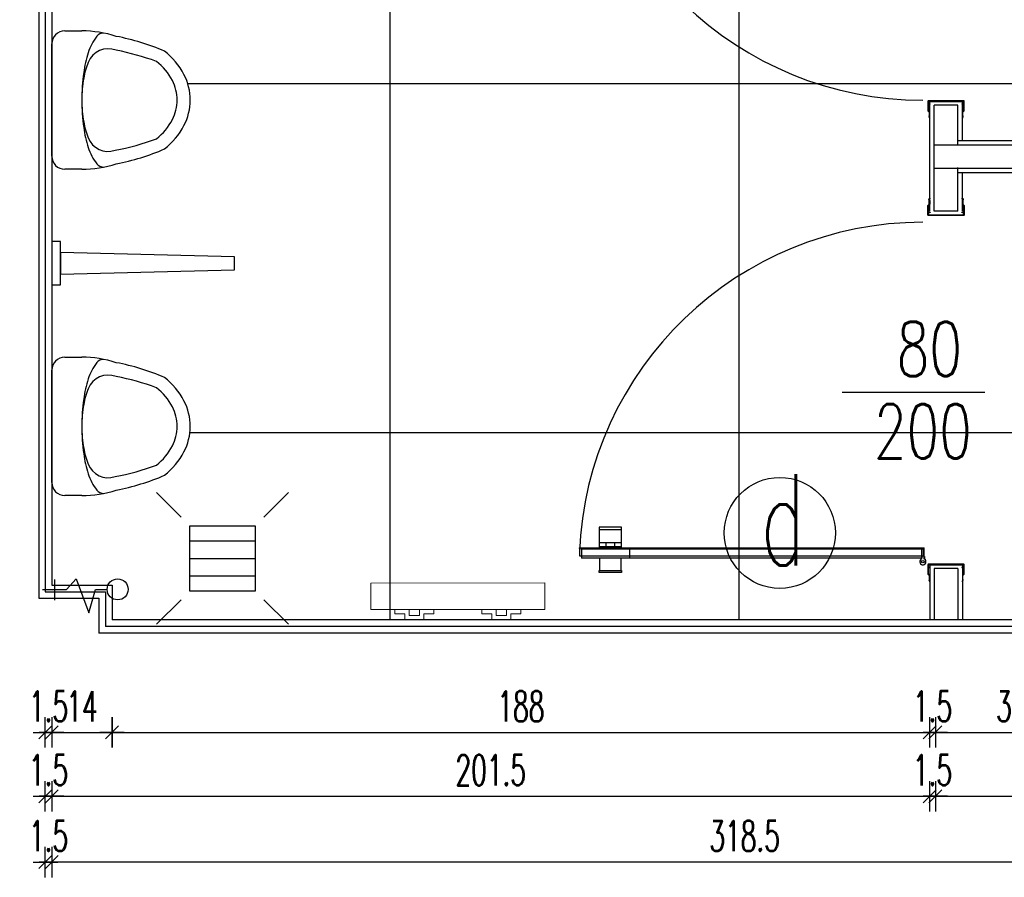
# Model space of a CAD drawing. Header units: centimetres. Extents: x -15121 to 30567, y -60641 to 0.
# Tile 237 of 256: x 10742 to 10968, y -25156 to -24959. Entities that reach past the tile are written whole.
import ezdxf

# ---------------------------------------------------------------- set-up
doc = ezdxf.new("R2010")
doc.units = ezdxf.units.CM
doc.header["$LTSCALE"] = 60
for name, color, linetype in [('A-----SZ', 8, 'Continuous'), ('AIKA oznaczenia widoków', 30, 'Continuous'), ('AIKA podłoga wc pod meble', 8, 'Continuous'), ('AIKA sanitariaty', 7, 'Continuous'), ('AIKA TYNK', 5, 'Continuous'), ('AIKA widoki wymiarowanie', 7, 'Continuous'), ('AIKA widokowe', 7, 'Continuous'), ('AIKA wymiarowanie gnaizdka rzut lobby', 7, 'Continuous'), ('AIKA ŚCIANA', 8, 'Continuous')]:
    doc.layers.add(name, color=color, linetype=linetype)
doc.layers.add('IS_Grzejnik', color=15, linetype='Continuous', lineweight=5)
doc.styles.add('RomanS', font='romans.shx')
doc.styles.add('wymiar', font='txt.shx', dxfattribs={"width": 0.6})
doc.dimstyles.new('Dwudziestka', dxfattribs={"dimtxt": 7, "dimasz": 0.7, "dimexe": 5, "dimexo": 0, "dimgap": 2.5, "dimtad": 1, "dimtoh": 1, "dimdec": 3, "dimrnd": 0.5, "dimdsep": 46, "dimtxsty": 'wymiar', "dimblk": 'znacznik', "dimcen": 0, "dimdle": 5, "dimse1": 1, "dimse2": 1, "dimclrd": 256, "dimclre": 256, "dimclrt": 256, "dimadec": 0, "dimazin": 0, "dimtfac": 0.4, "dimtdec": 3, "dimtix": 1, "dimtofl": 0, "dimtmove": 2, "dimatfit": 3, "dimldrblk": 'znacznik', "dimfxl": 1, "dimtolj": 1, "dimarcsym": 0})

# ---------------------------------------------------------------- blocks, each defined once
blk = doc.blocks.new('*X5919')
at = {"color": 0}
for p, q in [((621.16, -2967.99), (636.16, -2967.99)), ((621.16, -2971.99), (636.16, -2971.99)), ((621.16, -2975.99), (636.16, -2975.99))]:
    blk.add_line(p, q, dxfattribs=at)
blk = doc.blocks.new('SL pisuar top')
at = {"layer": 'AIKA sanitariaty'}
for p, q in [((3, 15.9), (6.9, 15.9)), ((0, -12.9), (0, 12.9)), ((6.9, -15.9), (3, -15.9))]:
    blk.add_line(p, q, dxfattribs=at)
for points in [[(6.9, -15.9, 0.079162), (14.81, -14.64, 0.054633), (25.91, -11.24, 0.105219), (30.36, -5.88, 0.121409), (31.81, 0, 0.121409), (30.36, 5.88, 0.105219), (25.91, 11.24, 0.054633), (14.81, 14.64, 0.079162), (6.9, 15.9, 0.079162)], [(11.9, 15.4, 0.230451), (10.37, 14.66, 0.087943), (8.36, 10.89, 0.045095), (7.32, 6.31, 0.033433), (6.9, 0, 0.033433), (7.32, -6.31, 0.045095), (8.36, -10.89, 0.087943), (10.37, -14.66, 0.230451), (11.9, -15.4, 0.230451)], [(14.54, -11.55, 0.043044), (24.06, -8.89, 0.105219), (27.71, -4.49, 0.121409), (28.81, 0, 0.121409), (27.71, 4.49, 0.105219), (24.06, 8.89, 0.039893), (14.8, 11.45, 0.02282)], [(8.34, 8.65, 0.053725), (7.32, 5.03, 0.041621), (6.9, 0, 0.041621), (7.32, -5.03, 0.053725), (8.34, -8.65, 0.097687)]]:
    blk.add_lwpolyline(points, format="xyb", dxfattribs=at)
for centre, radius, start, end in [((3, 12.9), 3, 90, 180), ((12.98, 6.8), 5, 68.6805, 158.2002), ((12.98, -6.8), 5, 201.7361, 288.1233), ((3, -12.9), 3, 180, 270)]:
    blk.add_arc(centre, radius, start, end, dxfattribs=at)
blk = doc.blocks.new('przegroda pisuar')
at = {"layer": 'AIKA sanitariaty'}
for p, q in [((0, 5), (0, -5)), ((2, 5), (0, 5)), ((2, -5), (2, 5)), ((2, 2.5), (2, -2.5)), ((42, 1.5), (2, 2.5)), ((42, -1.5), (42, 1.5)), ((2, -2.5), (42, -1.5)), ((0, -5), (2, -5))]:
    blk.add_line(p, q, dxfattribs=at)
blk = doc.blocks.new('sl parawan')
at = {"layer": 'AIKA widokowe'}
for p, q in [((-59.55, -92.06), (-59.55, -94.27)), ((-51.3, -91.99), (-59.48, -91.99)), ((-59.42, -92.64), (-59.42, -92.12)), ((-59.42, -92.12), (-51.37, -92.12)), ((-59.05, -92.64), (-59.42, -92.64)), ((-59.42, -94.27), (-59.42, -92.71)), ((-59.42, -92.71), (-59.05, -92.71)), ((-59.15, -117.31), (-59.15, -92.12)), ((-59.05, -92.71), (-59.05, -92.64)), ((-51.37, -92.64), (-51.74, -92.64)), ((-51.74, -92.64), (-51.74, -92.71)), ((-51.74, -92.71), (-51.37, -92.71)), ((-51.65, -101.15), (-51.65, -92.12)), ((-51.37, -92.12), (-51.37, -92.64)), ((-51.37, -92.71), (-51.37, -94.27)), ((-51.24, -94.27), (-51.24, -92.06)), ((-59.27, -94.55), (-59.27, -95.45)), ((-59.14, -95.45), (-59.14, -94.55)), ((-58.15, -117.31), (-58.15, -92.99)), ((-52.65, -92.99), (-58.15, -92.99)), ((-52.65, -102.15), (-52.65, -92.99)), ((-51.65, -94.55), (-51.65, -95.45)), ((-51.52, -95.45), (-51.52, -94.55)), ((-59.31, -95.58), (-59.23, -95.94)), ((-59.28, -95.48), (-59.3, -95.54)), ((-59.18, -95.57), (-59.16, -95.53)), ((-59.1, -95.92), (-59.18, -95.57)), ((-51.61, -95.57), (-51.69, -95.92)), ((-51.63, -95.53), (-51.61, -95.57)), ((-51.56, -95.94), (-51.48, -95.58)), ((-51.49, -95.54), (-51.51, -95.48)), ((57.5, -101.15), (-52.65, -101.15)), ((57.5, -102.15), (-58.15, -102.15)), ((-58.15, -107.45), (57.5, -107.45)), ((-52.65, -117.31), (-52.65, -107.33)), ((-52.65, -108.45), (57.5, -108.45)), ((-51.65, -117.31), (-51.65, -108.45)), ((-59.31, -114.72), (-59.23, -114.36)), ((-59.28, -114.82), (-59.3, -114.76)), ((-59.27, -115.75), (-59.27, -114.85)), ((-59.1, -114.38), (-59.18, -114.73)), ((-59.18, -114.73), (-59.16, -114.77)), ((-59.14, -114.85), (-59.14, -115.75)), ((-51.61, -114.73), (-51.69, -114.38)), ((-51.65, -115.75), (-51.65, -114.85)), ((-51.63, -114.77), (-51.61, -114.73)), ((-51.56, -114.36), (-51.48, -114.72)), ((-51.52, -114.85), (-51.52, -115.75)), ((-51.49, -114.76), (-51.51, -114.82)), ((-59.55, -118.24), (-59.55, -116.03)), ((-59.42, -116.03), (-59.42, -117.59)), ((-59.42, -117.59), (-59.05, -117.59)), ((-59.05, -117.59), (-59.05, -117.66)), ((-52.65, -117.31), (-58.15, -117.31)), ((-51.74, -117.66), (-51.74, -117.59)), ((-51.74, -117.59), (-51.37, -117.59)), ((-51.37, -117.59), (-51.37, -116.03)), ((-51.24, -116.03), (-51.24, -118.24)), ((-51.3, -118.31), (-59.48, -118.31)), ((-59.05, -117.66), (-59.42, -117.66)), ((-59.42, -117.66), (-59.42, -118.18)), ((-59.42, -118.18), (-51.37, -118.18)), ((-51.37, -117.66), (-51.74, -117.66)), ((-51.37, -118.18), (-51.37, -117.66)), ((-129.98, -190), (-135.08, -190)), ((-135.08, -190), (-135.08, -190.5)), ((-129.98, -190.5), (-129.98, -190)), ((-135.08, -190.5), (-129.98, -190.5)), ((-135.03, -194.95), (-135.03, -190.5)), ((-130.03, -190.5), (-130.03, -194.95)), ((-130.03, -193.6), (-135.03, -193.6)), ((-130.03, -194.5), (-135.03, -194.5)), ((-133.53, -193.6), (-133.53, -194.5)), ((-131.53, -193.6), (-131.53, -194.5)), ((-60.52, -194.77), (-139.62, -194.77)), ((-139.62, -196.57), (-60.52, -196.57)), ((-139.12, -195.01), (-139.12, -196.99)), ((-139.06, -194.95), (-60.99, -194.95)), ((-128.09, -195.01), (-128.09, -196.99)), ((-60.92, -197.23), (-60.92, -194.85)), ((-60.92, -194.85), (-60.52, -194.85)), ((-60.92, -197.06), (-60.92, -194.95)), ((-60.92, -194.95), (-60.52, -194.95)), ((-60.92, -195.01), (-60.92, -196.99)), ((-60.52, -194.85), (-60.52, -196.73)), ((-60.52, -194.95), (-60.52, -197.23)), ((-60.52, -196.73), (-60.32, -196.73)), ((-60.32, -196.73), (-60.32, -197.32)), ((-60.99, -197.06), (-139.06, -197.06)), ((-135.03, -197.06), (-135.03, -199.9)), ((-130.03, -199.9), (-130.03, -197.06)), ((-61.12, -197.32), (-61.12, -197.06)), ((-61.12, -197.06), (-60.92, -197.06)), ((-59.55, -198.56), (-59.55, -200.78)), ((-59.55, -198.56), (-59.55, -200.78)), ((-59.55, -198.56), (-59.55, -200.78)), ((-57.52, -198.5), (-59.48, -198.5)), ((-57.52, -198.5), (-59.48, -198.5)), ((-51.3, -198.5), (-59.48, -198.5)), ((-59.42, -199.15), (-59.42, -198.63)), ((-59.42, -198.63), (-57.58, -198.63)), ((-59.42, -199.15), (-59.42, -198.63)), ((-59.42, -198.63), (-57.58, -198.63)), ((-59.42, -199.15), (-59.42, -198.63)), ((-59.42, -198.63), (-51.37, -198.63)), ((-59.15, -198.63), (-59.15, -211.27)), ((-51.65, -198.63), (-51.65, -211.27)), ((-51.37, -198.63), (-51.37, -199.15)), ((-51.24, -200.78), (-51.24, -198.56)), ((-135.08, -200.4), (-135.08, -199.9)), ((-135.08, -199.9), (-129.98, -199.9)), ((-129.98, -200.4), (-135.08, -200.4)), ((-129.98, -199.9), (-129.98, -200.4)), ((-59.05, -199.15), (-59.42, -199.15)), ((-59.05, -199.15), (-59.42, -199.15)), ((-59.05, -199.15), (-59.42, -199.15)), ((-59.42, -200.78), (-59.42, -199.22)), ((-59.42, -199.22), (-59.05, -199.22)), ((-59.42, -200.78), (-59.42, -199.22)), ((-59.42, -199.22), (-59.05, -199.22)), ((-59.42, -200.78), (-59.42, -199.22)), ((-59.42, -199.22), (-59.05, -199.22)), ((-59.27, -201.06), (-59.27, -201.96)), ((-59.27, -201.06), (-59.27, -201.96)), ((-59.27, -201.06), (-59.27, -201.96)), ((-59.14, -201.96), (-59.14, -201.06)), ((-59.14, -201.96), (-59.14, -201.06)), ((-59.14, -201.96), (-59.14, -201.06)), ((-59.05, -199.22), (-59.05, -199.15)), ((-59.05, -199.22), (-59.05, -199.15)), ((-59.05, -199.22), (-59.05, -199.15)), ((-52.65, -199.5), (-58.15, -199.5)), ((-58.15, -199.5), (-58.15, -211.27)), ((-52.65, -199.5), (-52.65, -211.27)), ((-51.37, -199.15), (-51.74, -199.15)), ((-51.74, -199.15), (-51.74, -199.22)), ((-51.74, -199.22), (-51.37, -199.22)), ((-51.65, -201.06), (-51.65, -201.96)), ((-51.52, -201.96), (-51.52, -201.06)), ((-51.37, -199.22), (-51.37, -200.78)), ((-59.31, -202.08), (-59.23, -202.45)), ((-59.28, -201.98), (-59.3, -202.04)), ((-59.28, -201.98), (-59.3, -202.05)), ((-59.18, -202.08), (-59.16, -202.03)), ((-59.18, -202.08), (-59.16, -202.04)), ((-59.1, -202.42), (-59.18, -202.08)), ((-51.61, -202.08), (-51.69, -202.42)), ((-51.63, -202.04), (-51.61, -202.08)), ((-51.56, -202.45), (-51.48, -202.08)), ((-51.49, -202.05), (-51.51, -201.98))]:
    blk.add_line(p, q, dxfattribs=at)
at = {"layer": 'AIKA widokowe', "extrusion": (0, 0, -1)}
for p, q in [((-60.52, -194.77), (-139.62, -194.77)), ((-139.62, -194.77), (-139.62, -196.57)), ((-139.62, -196.57), (-60.52, -196.57)), ((-60.52, -196.57), (-60.52, -194.77))]:
    blk.add_line(p, q, dxfattribs=at)
at = {"layer": 'AIKA widokowe'}
blk.add_circle((-60.72, -197.9), 0.3, dxfattribs=at)
for centre, radius, start, end in [((-60.64, -12.8), 79.05, 182.2555, 269.9371), ((-59.48, -92.06), 0.065, 90, 180), ((-51.3, -92.06), 0.065, 0, 90), ((-59.41, -94.27), 0.14, 180, 270), ((-59.41, -94.27), 0.01, 180, 270), ((-59.41, -94.55), 0.27, 0, 90), ((-59.41, -94.55), 0.14, 0, 90), ((-51.38, -94.55), 0.27, 90, 180), ((-51.38, -94.55), 0.14, 90, 180), ((-51.38, -94.27), 0.01, 270, 0), ((-51.38, -94.27), 0.14, 270, 0), ((-59.25, -95.56), 0.055, 154.9424, 192.3489), ((-59.33, -95.45), 0.055, 334.9424, 0), ((-59.16, -95.93), 0.0649, 192.3489, 12.3224), ((-59.33, -95.45), 0.185, 334.9424, 0), ((-51.63, -95.93), 0.0649, 167.6776, 347.6511), ((-51.46, -95.45), 0.185, 180, 205.0576), ((-51.46, -95.45), 0.055, 180, 205.0576), ((-51.53, -95.56), 0.055, 347.6511, 25.0576), ((-59.25, -114.74), 0.055, 167.6511, 205.0576), ((-59.33, -114.85), 0.055, 0, 25.0576), ((-59.16, -114.37), 0.0649, 347.6776, 167.6511), ((-59.33, -114.85), 0.185, 0, 25.0576), ((-51.63, -114.37), 0.0649, 12.3489, 192.3224), ((-51.46, -114.85), 0.185, 154.9424, 180), ((-51.46, -114.85), 0.055, 154.9424, 180), ((-51.53, -114.74), 0.055, 334.9424, 12.3489), ((-59.41, -116.03), 0.14, 90, 180), ((-59.41, -116.03), 0.01, 90, 180), ((-59.41, -115.75), 0.14, 270, 0), ((-59.41, -115.75), 0.27, 270, 0), ((-51.38, -115.75), 0.27, 180, 270), ((-51.38, -115.75), 0.14, 180, 270), ((-51.38, -116.03), 0.14, 0, 90), ((-51.38, -116.03), 0.01, 0, 90), ((-60.64, -198.93), 79.05, 90.0629, 177.7445), ((-59.48, -118.24), 0.065, 180, 270), ((-51.3, -118.24), 0.065, 270, 0), ((-139.06, -195.01), 0.065, 90, 180), ((-128.03, -195.01), 0.065, 90, 180), ((-60.99, -195.01), 0.065, 0, 90), ((-139.06, -196.99), 0.065, 180, 270), ((-128.03, -196.99), 0.065, 180, 270), ((-60.72, -197.9), 0.7, 106.6015, 55.1501), ((-60.72, -197.9), 0.7, 124.8499, 73.3985), ((-60.99, -196.99), 0.065, 270, 0), ((-59.48, -198.56), 0.065, 90, 180), ((-59.48, -198.56), 0.065, 90, 180), ((-59.48, -198.56), 0.065, 90, 180), ((-51.3, -198.56), 0.065, 0, 90), ((-59.41, -200.78), 0.14, 180, 270), ((-59.41, -200.78), 0.14, 180, 270), ((-59.41, -200.78), 0.14, 180, 270), ((-59.41, -200.78), 0.01, 180, 270), ((-59.41, -200.78), 0.01, 180, 270), ((-59.41, -200.78), 0.01, 180, 270), ((-59.41, -201.06), 0.27, 0, 90), ((-59.41, -201.06), 0.27, 0, 90), ((-59.41, -201.06), 0.27, 0, 90), ((-59.41, -201.06), 0.14, 0, 90), ((-59.41, -201.06), 0.14, 0, 90), ((-59.41, -201.06), 0.14, 0, 90), ((-51.38, -201.06), 0.27, 90, 180), ((-51.38, -201.06), 0.14, 90, 180), ((-51.38, -200.78), 0.01, 270, 0), ((-51.38, -200.78), 0.14, 270, 0), ((-59.25, -202.07), 0.055, 154.9424, 192.3489), ((-59.25, -202.07), 0.055, 154.9424, 192.3489), ((-59.33, -201.96), 0.055, 334.9424, 0), ((-59.33, -201.96), 0.055, 334.9424, 0), ((-59.16, -202.43), 0.0649, 192.3489, 12.3224), ((-59.33, -201.96), 0.185, 334.9424, 360), ((-59.33, -201.96), 0.185, 334.9424, 0), ((-51.63, -202.43), 0.0649, 167.6776, 347.6511), ((-51.46, -201.96), 0.185, 180, 205.0576), ((-51.46, -201.96), 0.055, 180, 205.0576), ((-51.53, -202.07), 0.055, 347.6511, 25.0576)]:
    blk.add_arc(centre, radius, start, end, dxfattribs=at)
for p in [(-139.62, -194.77), (-128.59, -194.77), (-60.52, -194.77)]:
    blk.add_point(p, dxfattribs=at)
blk = doc.blocks.new('znacznik')
at = {"color": 0}
for points in [[(0, -5), (0, 5)], [(-4, 0), (4, 0)]]:
    blk.add_lwpolyline(points, dxfattribs=at)
at = {"color": 1}
blk.add_lwpolyline([(-2.12, -2.12), (2.12, 2.12)], dxfattribs=at)
blk = doc.blocks.new('*D6565')
at = {"layer": 'AIKA widoki wymiarowanie', "lineweight": -2, "transparency": 16777216}
for p, q in [((10747.13, -25122.63), (10746.43, -25122.63)), ((10750.03, -25122.63), (10750.73, -25122.63))]:
    blk.add_line(p, q, dxfattribs=at)
at = {"layer": 'Defpoints', "color": 0, "transparency": 16777216}
for p in [(10747.83, -25082.18), (10749.33, -25082.18), (10749.33, -25122.63)]:
    blk.add_point(p, dxfattribs=at)
at = {"layer": 'AIKA widoki wymiarowanie', "lineweight": -2, "transparency": 16777216, "xscale": 0.7, "yscale": 0.7, "zscale": 0.7}
blk.add_blockref('znacznik', (10747.83, -25122.63), dxfattribs=at)
at = {"layer": 'AIKA widoki wymiarowanie', "lineweight": -2, "transparency": 16777216, "xscale": 0.7, "yscale": 0.7, "zscale": 0.7, "rotation": 180}
blk.add_blockref('znacznik', (10749.33, -25122.63), dxfattribs=at)
at = {"layer": 'AIKA widoki wymiarowanie', "transparency": 16777216, "insert": (10748.58, -25116.63), "char_height": 7, "attachment_point": 5, "style": 'wymiar'}
blk.add_mtext('\\A1;1.5', dxfattribs=at)
blk = doc.blocks.new('*D6566')
at = {"layer": 'AIKA widoki wymiarowanie', "lineweight": -2, "transparency": 16777216}
blk.add_line((10750.03, -25122.63), (10762.47, -25122.63), dxfattribs=at)
at = {"layer": 'Defpoints', "color": 0, "transparency": 16777216}
for p in [(10749.33, -25082.18), (10763.17, -25096.8), (10763.17, -25122.63)]:
    blk.add_point(p, dxfattribs=at)
at = {"layer": 'AIKA widoki wymiarowanie', "lineweight": -2, "transparency": 16777216, "xscale": 0.7, "yscale": 0.7, "zscale": 0.7, "rotation": 180}
blk.add_blockref('znacznik', (10749.33, -25122.63), dxfattribs=at)
at = {"layer": 'AIKA widoki wymiarowanie', "lineweight": -2, "transparency": 16777216, "xscale": 0.7, "yscale": 0.7, "zscale": 0.7}
blk.add_blockref('znacznik', (10763.17, -25122.63), dxfattribs=at)
at = {"layer": 'AIKA widoki wymiarowanie', "transparency": 16777216, "insert": (10756.25, -25116.63), "char_height": 7, "attachment_point": 5, "style": 'wymiar'}
blk.add_mtext('\\A1;14', dxfattribs=at)
blk = doc.blocks.new('*D6567')
at = {"layer": 'AIKA widoki wymiarowanie', "lineweight": -2, "transparency": 16777216}
blk.add_line((10763.87, -25122.63), (10950.32, -25122.63), dxfattribs=at)
at = {"layer": 'Defpoints', "color": 0, "transparency": 16777216}
for p in [(10951.02, -25091.64), (10763.17, -25096.8), (10951.02, -25122.63)]:
    blk.add_point(p, dxfattribs=at)
at = {"layer": 'AIKA widoki wymiarowanie', "lineweight": -2, "transparency": 16777216, "xscale": 0.7, "yscale": 0.7, "zscale": 0.7, "rotation": 180}
blk.add_blockref('znacznik', (10763.17, -25122.63), dxfattribs=at)
at = {"layer": 'AIKA widoki wymiarowanie', "lineweight": -2, "transparency": 16777216, "xscale": 0.7, "yscale": 0.7, "zscale": 0.7}
blk.add_blockref('znacznik', (10951.02, -25122.63), dxfattribs=at)
at = {"layer": 'AIKA widoki wymiarowanie', "transparency": 16777216, "insert": (10857.09, -25116.63), "char_height": 7, "attachment_point": 5, "style": 'wymiar'}
blk.add_mtext('\\A1;188', dxfattribs=at)
blk = doc.blocks.new('*D6568')
at = {"layer": 'AIKA widoki wymiarowanie', "lineweight": -2, "transparency": 16777216}
for p, q in [((10950.32, -25122.63), (10949.62, -25122.63)), ((10953.02, -25122.63), (10953.72, -25122.63))]:
    blk.add_line(p, q, dxfattribs=at)
at = {"layer": 'Defpoints', "color": 0, "transparency": 16777216}
for p in [(10951.02, -25091.64), (10952.32, -25091.64), (10952.32, -25122.63)]:
    blk.add_point(p, dxfattribs=at)
at = {"layer": 'AIKA widoki wymiarowanie', "lineweight": -2, "transparency": 16777216, "xscale": 0.7, "yscale": 0.7, "zscale": 0.7}
blk.add_blockref('znacznik', (10951.02, -25122.63), dxfattribs=at)
at = {"layer": 'AIKA widoki wymiarowanie', "lineweight": -2, "transparency": 16777216, "xscale": 0.7, "yscale": 0.7, "zscale": 0.7, "rotation": 180}
blk.add_blockref('znacznik', (10952.32, -25122.63), dxfattribs=at)
at = {"layer": 'AIKA widoki wymiarowanie', "transparency": 16777216, "insert": (10951.67, -25116.63), "char_height": 7, "attachment_point": 5, "style": 'wymiar'}
blk.add_mtext('\\A1;1.5', dxfattribs=at)
blk = doc.blocks.new('*D6569')
at = {"layer": 'AIKA widoki wymiarowanie', "lineweight": -2, "transparency": 16777216}
blk.add_line((10953.02, -25122.63), (10986.73, -25122.63), dxfattribs=at)
at = {"layer": 'Defpoints', "color": 0, "transparency": 16777216}
for p in [(10952.32, -25091.64), (10987.43, -25094.8), (10987.43, -25122.63)]:
    blk.add_point(p, dxfattribs=at)
at = {"layer": 'AIKA widoki wymiarowanie', "lineweight": -2, "transparency": 16777216, "xscale": 0.7, "yscale": 0.7, "zscale": 0.7, "rotation": 180}
blk.add_blockref('znacznik', (10952.32, -25122.63), dxfattribs=at)
at = {"layer": 'AIKA widoki wymiarowanie', "lineweight": -2, "transparency": 16777216, "xscale": 0.7, "yscale": 0.7, "zscale": 0.7}
blk.add_blockref('znacznik', (10987.43, -25122.63), dxfattribs=at)
at = {"layer": 'AIKA widoki wymiarowanie', "transparency": 16777216, "insert": (10969.87, -25116.63), "char_height": 7, "attachment_point": 5, "style": 'wymiar'}
blk.add_mtext('\\A1;35', dxfattribs=at)
blk = doc.blocks.new('*D6571')
at = {"layer": 'AIKA widoki wymiarowanie', "lineweight": -2, "transparency": 16777216}
for p, q in [((10747.13, -25137.31), (10746.43, -25137.31)), ((10750.03, -25137.31), (10750.73, -25137.31))]:
    blk.add_line(p, q, dxfattribs=at)
at = {"layer": 'Defpoints', "color": 0, "transparency": 16777216}
for p in [(10747.83, -25084.89), (10749.33, -25084.89), (10749.33, -25137.31)]:
    blk.add_point(p, dxfattribs=at)
at = {"layer": 'AIKA widoki wymiarowanie', "lineweight": -2, "transparency": 16777216, "xscale": 0.7, "yscale": 0.7, "zscale": 0.7}
blk.add_blockref('znacznik', (10747.83, -25137.31), dxfattribs=at)
at = {"layer": 'AIKA widoki wymiarowanie', "lineweight": -2, "transparency": 16777216, "xscale": 0.7, "yscale": 0.7, "zscale": 0.7, "rotation": 180}
blk.add_blockref('znacznik', (10749.33, -25137.31), dxfattribs=at)
at = {"layer": 'AIKA widoki wymiarowanie', "transparency": 16777216, "insert": (10748.58, -25131.31), "char_height": 7, "attachment_point": 5, "style": 'wymiar'}
blk.add_mtext('\\A1;1.5', dxfattribs=at)
blk = doc.blocks.new('*D6572')
at = {"layer": 'AIKA widoki wymiarowanie', "lineweight": -2, "transparency": 16777216}
blk.add_line((10750.03, -25137.31), (10950.32, -25137.31), dxfattribs=at)
at = {"layer": 'Defpoints', "color": 0, "transparency": 16777216}
for p in [(10749.33, -25084.89), (10951.02, -25091.64), (10951.02, -25137.31)]:
    blk.add_point(p, dxfattribs=at)
at = {"layer": 'AIKA widoki wymiarowanie', "lineweight": -2, "transparency": 16777216, "xscale": 0.7, "yscale": 0.7, "zscale": 0.7, "rotation": 180}
blk.add_blockref('znacznik', (10749.33, -25137.31), dxfattribs=at)
at = {"layer": 'AIKA widoki wymiarowanie', "lineweight": -2, "transparency": 16777216, "xscale": 0.7, "yscale": 0.7, "zscale": 0.7}
blk.add_blockref('znacznik', (10951.02, -25137.31), dxfattribs=at)
at = {"layer": 'AIKA widoki wymiarowanie', "transparency": 16777216, "insert": (10850.17, -25131.31), "char_height": 7, "attachment_point": 5, "style": 'wymiar'}
blk.add_mtext('\\A1;201.5', dxfattribs=at)
blk = doc.blocks.new('*D6573')
at = {"layer": 'AIKA widoki wymiarowanie', "lineweight": -2, "transparency": 16777216}
for p, q in [((10950.32, -25137.31), (10949.62, -25137.31)), ((10953.02, -25137.31), (10953.72, -25137.31))]:
    blk.add_line(p, q, dxfattribs=at)
at = {"layer": 'Defpoints', "color": 0, "transparency": 16777216}
for p in [(10951.02, -25091.64), (10952.32, -25091.64), (10952.32, -25137.31)]:
    blk.add_point(p, dxfattribs=at)
at = {"layer": 'AIKA widoki wymiarowanie', "lineweight": -2, "transparency": 16777216, "xscale": 0.7, "yscale": 0.7, "zscale": 0.7}
blk.add_blockref('znacznik', (10951.02, -25137.31), dxfattribs=at)
at = {"layer": 'AIKA widoki wymiarowanie', "lineweight": -2, "transparency": 16777216, "xscale": 0.7, "yscale": 0.7, "zscale": 0.7, "rotation": 180}
blk.add_blockref('znacznik', (10952.32, -25137.31), dxfattribs=at)
at = {"layer": 'AIKA widoki wymiarowanie', "transparency": 16777216, "insert": (10951.67, -25131.31), "char_height": 7, "attachment_point": 5, "style": 'wymiar'}
blk.add_mtext('\\A1;1.5', dxfattribs=at)
blk = doc.blocks.new('*D6315')
at = {"layer": 'AIKA widoki wymiarowanie', "lineweight": -2, "transparency": 16777216}
blk.add_line((10953.02, -25137.31), (11066.97, -25137.31), dxfattribs=at)
at = {"layer": 'Defpoints', "color": 0, "transparency": 16777216}
for p in [(10952.32, -25091.64), (11067.67, -25096.8), (11067.67, -25137.31)]:
    blk.add_point(p, dxfattribs=at)
at = {"layer": 'AIKA widoki wymiarowanie', "lineweight": -2, "transparency": 16777216, "xscale": 0.7, "yscale": 0.7, "zscale": 0.7, "rotation": 180}
blk.add_blockref('znacznik', (10952.32, -25137.31), dxfattribs=at)
at = {"layer": 'AIKA widoki wymiarowanie', "lineweight": -2, "transparency": 16777216, "xscale": 0.7, "yscale": 0.7, "zscale": 0.7}
blk.add_blockref('znacznik', (11067.67, -25137.31), dxfattribs=at)
at = {"layer": 'AIKA widoki wymiarowanie', "transparency": 16777216, "insert": (11009.99, -25131.31), "char_height": 7, "attachment_point": 5, "style": 'wymiar'}
blk.add_mtext('\\A1;115.5', dxfattribs=at)
blk = doc.blocks.new('*D6317')
at = {"layer": 'AIKA widoki wymiarowanie', "lineweight": -2, "transparency": 16777216}
blk.add_line((11066.97, -25152.45), (10750.03, -25152.45), dxfattribs=at)
at = {"layer": 'Defpoints', "color": 0, "transparency": 16777216}
for p in [(10749.33, -25082.18), (11067.67, -25096.8), (10749.33, -25152.45)]:
    blk.add_point(p, dxfattribs=at)
at = {"layer": 'AIKA widoki wymiarowanie', "lineweight": -2, "transparency": 16777216, "xscale": 0.7, "yscale": 0.7, "zscale": 0.7, "rotation": 180}
blk.add_blockref('znacznik', (10749.33, -25152.45), dxfattribs=at)
at = {"layer": 'AIKA widoki wymiarowanie', "lineweight": -2, "transparency": 16777216, "xscale": 0.7, "yscale": 0.7, "zscale": 0.7}
blk.add_blockref('znacznik', (11067.67, -25152.45), dxfattribs=at)
at = {"layer": 'AIKA widoki wymiarowanie', "transparency": 16777216, "insert": (10908.5, -25146.45), "char_height": 7, "attachment_point": 5, "style": 'wymiar'}
blk.add_mtext('\\A1;318.5', dxfattribs=at)
blk = doc.blocks.new('*D6318')
at = {"layer": 'AIKA widoki wymiarowanie', "lineweight": -2, "transparency": 16777216}
for p, q in [((10747.13, -25152.45), (10746.43, -25152.45)), ((10750.03, -25152.45), (10750.73, -25152.45))]:
    blk.add_line(p, q, dxfattribs=at)
at = {"layer": 'Defpoints', "color": 0, "transparency": 16777216}
for p in [(10749.33, -25082.18), (10747.83, -25084.89), (10747.83, -25152.45)]:
    blk.add_point(p, dxfattribs=at)
at = {"layer": 'AIKA widoki wymiarowanie', "lineweight": -2, "transparency": 16777216, "xscale": 0.7, "yscale": 0.7, "zscale": 0.7}
blk.add_blockref('znacznik', (10747.83, -25152.45), dxfattribs=at)
at = {"layer": 'AIKA widoki wymiarowanie', "lineweight": -2, "transparency": 16777216, "xscale": 0.7, "yscale": 0.7, "zscale": 0.7, "rotation": 180}
blk.add_blockref('znacznik', (10749.33, -25152.45), dxfattribs=at)
at = {"layer": 'AIKA widoki wymiarowanie', "transparency": 16777216, "insert": (10748.58, -25146.45), "char_height": 7, "attachment_point": 5, "style": 'wymiar'}
blk.add_mtext('\\A1;1.5', dxfattribs=at)

msp = doc.modelspace()

# ---------------------------------------------------------------- linework, layer by layer
at = {"layer": 'A-----SZ'}
msp.add_line((10915.2154, -25099.8018), (10890.2154, -25099.8018), dxfattribs=at)
msp.add_line((10915.2154, -25099.8018), (10890.2154, -25099.8018), dxfattribs=at)
at = {"layer": 'AIKA oznaczenia widoków'}
msp.add_circle((10916.5869, -25076.7895), 12.7586, dxfattribs=at)
at = {"layer": 'AIKA podłoga wc pod meble'}
for p, q in [((10827.0672, -25096.8018), (10827.0672, -24672.8018)), ((10827.0672, -25096.8018), (10827.0672, -24672.8018)), ((10907.2672, -25096.8018), (10907.2672, -24672.8018)), ((10907.2672, -25096.8018), (10907.2672, -24672.8018)), ((11067.6672, -24973.5572), (10780.5766, -24973.5572)), ((11015.3143, -25053.7572), (10781.0592, -25053.7572))]:
    msp.add_line(p, q, dxfattribs=at)
at = {"layer": 'AIKA TYNK'}
msp.add_line((11069.1672, -25098.3018), (10761.6671, -25098.3018), dxfattribs=at)
msp.add_lwpolyline([(10747.8304, -24780.8018), (10747.8304, -25090.3018), (10761.6671, -25090.3018), (10761.6671, -25098.3018)], dxfattribs=at)
at = {"layer": 'AIKA widokowe'}
for p, q in [((10930.8949, -25044.4708), (10963.7152, -25044.4708)), ((10779.0381, -25073.1426), (10773.4014, -25067.5059)), ((10798.0381, -25073.1426), (10803.6749, -25067.5059)), ((10749.9506, -25087.5129), (10749.9506, -25092.2779)), ((10752.6993, -25089.7813), (10754.9605, -25087.3532)), ((10754.9605, -25087.3532), (10757.8247, -25095.1858)), ((10747.1672, -25089.7813), (10752.6993, -25089.7813)), ((10757.8247, -25095.1858), (10759.3322, -25089.7633)), ((10759.3322, -25089.7633), (10762.0457, -25089.7633)), ((10779.0381, -25092.1426), (10773.4014, -25097.7794)), ((10798.0381, -25092.1426), (10803.6749, -25097.7794)), ((11067.6672, -25096.8018), (10763.1671, -25096.8018))]:
    msp.add_line(p, q, dxfattribs=at)
msp.add_lwpolyline([(10749.3304, -24780.8018), (10749.3304, -25088.8018), (10763.1671, -25088.8018), (10763.1671, -25096.8018)], dxfattribs=at)
msp.add_lwpolyline([(10781.0381, -25090.1426), (10781.0381, -25075.1426), (10796.0381, -25075.1426), (10796.0381, -25090.1426)], close=True, dxfattribs=at)
msp.add_circle((10764.4576, -25089.7633), 2.412, dxfattribs=at)
at = {"layer": 'AIKA wymiarowanie gnaizdka rzut lobby', "color": 8}
msp.add_lwpolyline([(10746.3304, -24780.8018), (10746.3304, -25091.8018), (10760.1671, -25091.8018), (10760.1671, -25099.8018)], dxfattribs=at)
at = {"layer": 'AIKA ŚCIANA'}
msp.add_line((11116.4506, -25099.8018), (10760.1671, -25099.8018), dxfattribs=at)
at = {"layer": 'IS_Grzejnik', "color": 15, "extrusion": (0, 0, -1)}
msp.add_lwpolyline([(-10862.6116, -25094.3875), (-10822.6116, -25094.4065), (-10822.6087, -25088.3065), (-10862.6087, -25088.2875)], close=True, dxfattribs=at)
at = {"layer": 'IS_Grzejnik', "color": 15}
for points in [[(10837.1116, -25094.3997), (10833.7783, -25094.4012), (10833.779, -25095.8012), (10831.4456, -25095.8023), (10831.445, -25094.4023), (10828.1116, -25094.4039), (10828.1121, -25095.4039), (10830.4454, -25095.4028), (10830.4461, -25096.8028), (10834.7794, -25096.8008), (10834.7788, -25095.4008), (10837.1121, -25095.3997)], [(10857.1116, -25094.3901), (10853.7783, -25094.3917), (10853.779, -25095.7917), (10851.4456, -25095.7928), (10851.445, -25094.3928), (10848.1116, -25094.3944), (10848.1121, -25095.3944), (10850.4454, -25095.3933), (10850.4461, -25096.7933), (10854.7794, -25096.7913), (10854.7788, -25095.3913), (10857.1121, -25095.3901)]]:
    msp.add_lwpolyline(points, close=True, dxfattribs=at)

# ---------------------------------------------------------------- block references
at = {"layer": 'AIKA sanitariaty', "color": 8}
for p in [(10749.3304, -24977.3018), (10749.3304, -25052.3018)]:
    msp.add_blockref('SL pisuar top', p, dxfattribs=at)
at = {"layer": 'AIKA widokowe', "color": 8}
for name, p in [('sl parawan', (11010.1672, -24885.5008)), ('przegroda pisuar', (10749.3304, -25014.8018))]:
    msp.add_blockref(name, p, dxfattribs=at)
at = {"layer": 'AIKA widokowe'}
msp.add_blockref('*X5919', (10159.8742, -22110.6522), dxfattribs=at)

# ---------------------------------------------------------------- texts
at = {"layer": 'AIKA oznaczenia widoków', "insert": (10912.161, -25063.255, 256.2), "char_height": 21, "width": 498.713923, "attachment_point": 1, "style": 'RomanS'}
msp.add_mtext('{\\W0.6;d}', dxfattribs=at)
at = {"layer": 'AIKA widokowe', "style": 'RomanS', "width": 0.7}
for s, p in [('80', (10943.4294, -25040.7466)), ('200', (10938.1998, -25059.6598))]:
    msp.add_text(s, height=12.5, dxfattribs=at).set_placement(p)

# ---------------------------------------------------------------- dimensions: what is measured, and where the dimension line sits
at = {"layer": 'AIKA widoki wymiarowanie'}
for base, p1, p2, picture, middle in [((10749.3304, -25122.6307), (10747.8304, -25082.1786), (10749.3304, -25082.1786), '*D6565', (10748.5804, -25116.6307)), ((10747.8304, -25152.4458), (10749.3304, -25082.1786), (10747.8304, -25084.8948), '*D6318', (10748.5804, -25146.4458)), ((10763.1671, -25122.6307), (10749.3304, -25082.1786), (10763.1671, -25096.8018), '*D6566', (10756.2487, -25116.6307)), ((10749.3304, -25152.4458), (11067.6672, -25096.8018), (10749.3304, -25082.1786), '*D6317', (10908.4988, -25146.4458)), ((10749.3304, -25137.3122), (10747.8304, -25084.8948), (10749.3304, -25084.8948), '*D6571', (10748.5804, -25131.3122)), ((10951.0172, -25137.3122), (10749.3304, -25084.8948), (10951.0172, -25091.6395), '*D6572', (10850.1738, -25131.3122)), ((10951.0172, -25122.6307), (10763.1671, -25096.8018), (10951.0172, -25091.6395), '*D6567', (10857.0921, -25116.6307)), ((10952.3172, -25122.6307), (10951.0172, -25091.6395), (10952.3172, -25091.6395), '*D6568', (10951.6672, -25116.6307)), ((10952.3172, -25137.3122), (10951.0172, -25091.6395), (10952.3172, -25091.6395), '*D6573', (10951.6672, -25131.3122)), ((10987.4269, -25122.6307), (10952.3172, -25091.6395), (10987.4269, -25094.8048), '*D6569', (10969.872, -25116.6307)), ((11067.6672, -25137.3122), (10952.3172, -25091.6395), (11067.6672, -25096.8018), '*D6315', (11009.9922, -25131.3122))]:
    dim = msp.add_linear_dim(base=base, p1=p1, p2=p2, dimstyle='Dwudziestka', dxfattribs=at)
    dim.commit()
    dim.dimension.update_dxf_attribs({"geometry": picture, "text_midpoint": middle})

doc.saveas('drawing.dxf')
